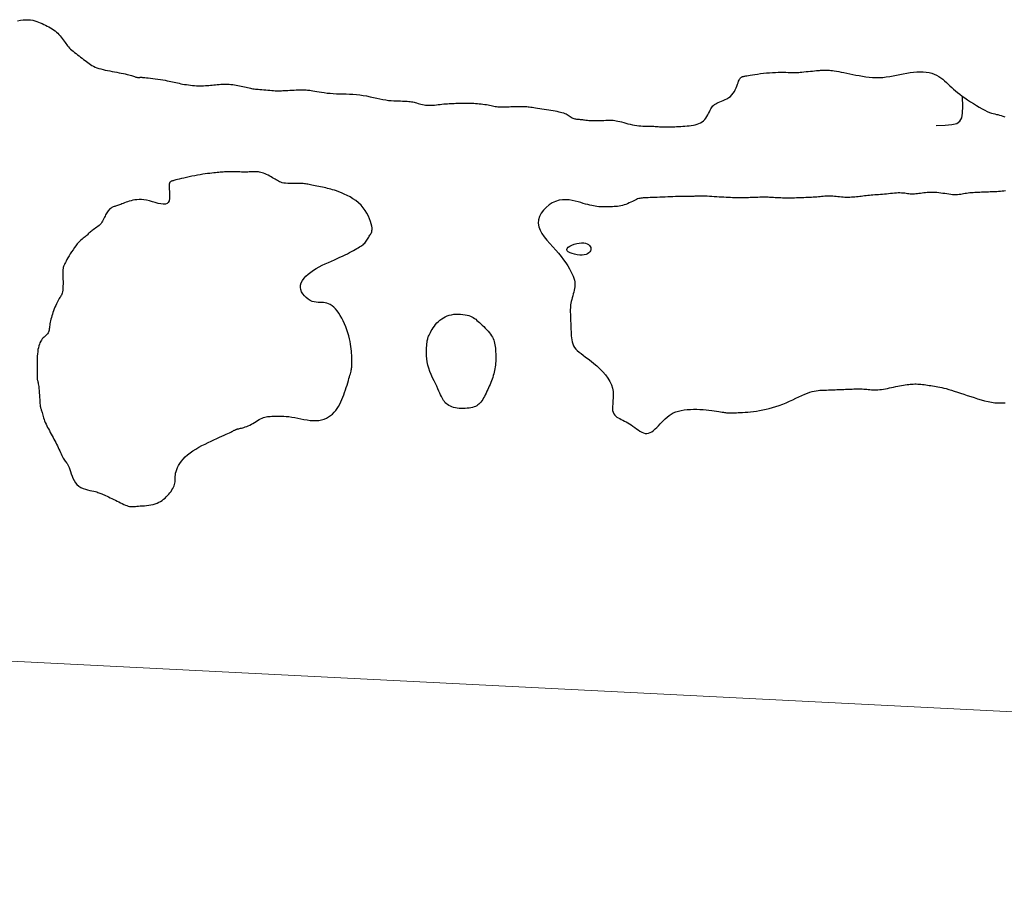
# Model space of a CAD drawing. Header units: millimetres. Extents: x 32690613 to 32693367, y 5343692 to 5344708.
# Tile 202 of 256: x 32692518 to 32692553, y 5344207 to 5344239. Entities that reach past the tile are written whole.
import ezdxf

# ---------------------------------------------------------------- set-up
doc = ezdxf.new("R2010")
doc.units = ezdxf.units.MM
doc.header["$LTSCALE"] = 20
doc.layers.get('0').update_dxf_attribs({"lineweight": 18})
doc.layers.get('Defpoints').update_dxf_attribs({"color": 11, "lineweight": 18})
doc.layers.add('02-DGM_HL_493.00', color=102, linetype='Continuous')

# ---------------------------------------------------------------- blocks, each defined once
blk = doc.blocks.new('A$C78070446')
blk.add_line((4469482.471, 5342769.75), (4470232.054, 5342702.499))

msp = doc.modelspace()

# ---------------------------------------------------------------- linework, layer by layer
at = {"layer": '02-DGM_HL_493.00', "elevation": 493, "flags": 128}
for points in [[(32692517.425, 5344238.87), (32692517.535, 5344238.889), (32692517.639, 5344238.903), (32692517.736, 5344238.911), (32692517.826, 5344238.91), (32692517.91, 5344238.903), (32692517.988, 5344238.89), (32692518.061, 5344238.871), (32692518.13, 5344238.849), (32692518.197, 5344238.823), (32692518.262, 5344238.795), (32692518.325, 5344238.767), (32692518.389, 5344238.738), (32692518.452, 5344238.709), (32692518.515, 5344238.679), (32692518.576, 5344238.647), (32692518.636, 5344238.614), (32692518.694, 5344238.579), (32692518.75, 5344238.542), (32692518.803, 5344238.502), (32692518.853, 5344238.459), (32692518.9, 5344238.413), (32692518.945, 5344238.365), (32692518.987, 5344238.316), (32692519.027, 5344238.267), (32692519.065, 5344238.218), (32692519.101, 5344238.17), (32692519.135, 5344238.123), (32692519.167, 5344238.078), (32692519.198, 5344238.036), (32692519.23, 5344237.994), (32692519.262, 5344237.954), (32692519.296, 5344237.915), (32692519.332, 5344237.875), (32692519.371, 5344237.836), (32692519.414, 5344237.796), (32692519.462, 5344237.755), (32692519.513, 5344237.713), (32692519.567, 5344237.671), (32692519.623, 5344237.629), (32692519.68, 5344237.586), (32692519.737, 5344237.544), (32692519.793, 5344237.502), (32692519.846, 5344237.461), (32692519.898, 5344237.42), (32692519.947, 5344237.381), (32692519.995, 5344237.343), (32692520.044, 5344237.306), (32692520.094, 5344237.271), (32692520.147, 5344237.238), (32692520.203, 5344237.208), (32692520.264, 5344237.179), (32692520.33, 5344237.154), (32692520.402, 5344237.13), (32692520.477, 5344237.109), (32692520.556, 5344237.089), (32692520.638, 5344237.071), (32692520.722, 5344237.053), (32692520.807, 5344237.037), (32692520.892, 5344237.02), (32692520.977, 5344237.004), (32692521.061, 5344236.988), (32692521.143, 5344236.972), (32692521.222, 5344236.956), (32692521.297, 5344236.941), (32692521.368, 5344236.926), (32692521.434, 5344236.911), (32692521.494, 5344236.896), (32692521.546, 5344236.882), (32692521.593, 5344236.868), (32692521.634, 5344236.856), (32692521.669, 5344236.844), (32692521.701, 5344236.833), (32692521.728, 5344236.824), (32692521.753, 5344236.816), (32692521.775, 5344236.809), (32692521.795, 5344236.805), (32692521.814, 5344236.802), (32692521.831, 5344236.8), (32692521.847, 5344236.8), (32692521.862, 5344236.8), (32692521.876, 5344236.801), (32692521.89, 5344236.802), (32692521.903, 5344236.803), (32692521.916, 5344236.804), (32692521.931, 5344236.805), (32692521.949, 5344236.805), (32692521.971, 5344236.804), (32692522, 5344236.803), (32692522.036, 5344236.8), (32692522.082, 5344236.795), (32692522.139, 5344236.789), (32692522.208, 5344236.781), (32692522.286, 5344236.772), (32692522.372, 5344236.761), (32692522.463, 5344236.749), (32692522.556, 5344236.736), (32692522.649, 5344236.723), (32692522.738, 5344236.709), (32692522.822, 5344236.695), (32692522.899, 5344236.681), (32692522.968, 5344236.667), (32692523.033, 5344236.653), (32692523.094, 5344236.639), (32692523.153, 5344236.626), (32692523.211, 5344236.612), (32692523.27, 5344236.599), (32692523.331, 5344236.586), (32692523.396, 5344236.572), (32692523.464, 5344236.56), (32692523.535, 5344236.548), (32692523.607, 5344236.536), (32692523.68, 5344236.526), (32692523.753, 5344236.517), (32692523.826, 5344236.509), (32692523.897, 5344236.503), (32692523.967, 5344236.499), (32692524.035, 5344236.497), (32692524.101, 5344236.496), (32692524.166, 5344236.497), (32692524.23, 5344236.499), (32692524.293, 5344236.502), (32692524.356, 5344236.506), (32692524.418, 5344236.51), (32692524.481, 5344236.516), (32692524.543, 5344236.522), (32692524.605, 5344236.528), (32692524.667, 5344236.534), (32692524.73, 5344236.54), (32692524.792, 5344236.545), (32692524.855, 5344236.55), (32692524.917, 5344236.553), (32692524.979, 5344236.554), (32692525.042, 5344236.555), (32692525.105, 5344236.553), (32692525.167, 5344236.55), (32692525.23, 5344236.546), (32692525.293, 5344236.54), (32692525.356, 5344236.532), (32692525.419, 5344236.522), (32692525.481, 5344236.51), (32692525.544, 5344236.497), (32692525.606, 5344236.483), (32692525.667, 5344236.468), (32692525.726, 5344236.454), (32692525.783, 5344236.44), (32692525.837, 5344236.427), (32692525.889, 5344236.415), (32692525.937, 5344236.405), (32692525.984, 5344236.396), (32692526.03, 5344236.389), (32692526.076, 5344236.383), (32692526.123, 5344236.377), (32692526.174, 5344236.372), (32692526.228, 5344236.366), (32692526.288, 5344236.361), (32692526.354, 5344236.355), (32692526.424, 5344236.348), (32692526.498, 5344236.342), (32692526.572, 5344236.335), (32692526.646, 5344236.329), (32692526.717, 5344236.324), (32692526.785, 5344236.319), (32692526.846, 5344236.316), (32692526.9, 5344236.314), (32692526.948, 5344236.313), (32692526.993, 5344236.313), (32692527.037, 5344236.314), (32692527.081, 5344236.316), (32692527.127, 5344236.319), (32692527.179, 5344236.321), (32692527.237, 5344236.325), (32692527.304, 5344236.328), (32692527.377, 5344236.332), (32692527.454, 5344236.335), (32692527.534, 5344236.338), (32692527.613, 5344236.341), (32692527.69, 5344236.343), (32692527.762, 5344236.345), (32692527.828, 5344236.346), (32692527.884, 5344236.346), (32692527.934, 5344236.345), (32692527.979, 5344236.344), (32692528.022, 5344236.34), (32692528.065, 5344236.336), (32692528.111, 5344236.33), (32692528.162, 5344236.322), (32692528.221, 5344236.312), (32692528.288, 5344236.3), (32692528.365, 5344236.287), (32692528.45, 5344236.272), (32692528.542, 5344236.258), (32692528.64, 5344236.244), (32692528.744, 5344236.231), (32692528.853, 5344236.22), (32692528.965, 5344236.211), (32692529.08, 5344236.206), (32692529.197, 5344236.202), (32692529.317, 5344236.199), (32692529.438, 5344236.196), (32692529.561, 5344236.192), (32692529.685, 5344236.185), (32692529.81, 5344236.176), (32692529.936, 5344236.163), (32692530.062, 5344236.144), (32692530.187, 5344236.122), (32692530.311, 5344236.097), (32692530.433, 5344236.071), (32692530.553, 5344236.044), (32692530.669, 5344236.019), (32692530.781, 5344235.996), (32692530.888, 5344235.977), (32692530.991, 5344235.963), (32692531.087, 5344235.953), (32692531.179, 5344235.946), (32692531.265, 5344235.942), (32692531.346, 5344235.94), (32692531.422, 5344235.939), (32692531.492, 5344235.938), (32692531.557, 5344235.937), (32692531.617, 5344235.934), (32692531.673, 5344235.931), (32692531.726, 5344235.926), (32692531.775, 5344235.919), (32692531.823, 5344235.912), (32692531.87, 5344235.903), (32692531.917, 5344235.892), (32692531.964, 5344235.88), (32692532.013, 5344235.866), (32692532.064, 5344235.851), (32692532.116, 5344235.837), (32692532.17, 5344235.822), (32692532.226, 5344235.809), (32692532.284, 5344235.798), (32692532.343, 5344235.789), (32692532.405, 5344235.783), (32692532.469, 5344235.781), (32692532.534, 5344235.783), (32692532.601, 5344235.786), (32692532.668, 5344235.792), (32692532.736, 5344235.8), (32692532.805, 5344235.808), (32692532.872, 5344235.816), (32692532.94, 5344235.823), (32692533.006, 5344235.83), (32692533.071, 5344235.835), (32692533.136, 5344235.84), (32692533.199, 5344235.844), (32692533.263, 5344235.847), (32692533.326, 5344235.85), (32692533.388, 5344235.853), (32692533.451, 5344235.855), (32692533.513, 5344235.857), (32692533.576, 5344235.86), (32692533.639, 5344235.862), (32692533.702, 5344235.863), (32692533.766, 5344235.864), (32692533.831, 5344235.865), (32692533.896, 5344235.864), (32692533.963, 5344235.863), (32692534.03, 5344235.861), (32692534.099, 5344235.857), (32692534.167, 5344235.853), (32692534.236, 5344235.847), (32692534.304, 5344235.841), (32692534.371, 5344235.833), (32692534.437, 5344235.825), (32692534.501, 5344235.815), (32692534.563, 5344235.805), (32692534.622, 5344235.793), (32692534.68, 5344235.782), (32692534.735, 5344235.771), (32692534.788, 5344235.76), (32692534.839, 5344235.75), (32692534.888, 5344235.742), (32692534.935, 5344235.734), (32692534.98, 5344235.729), (32692535.024, 5344235.725), (32692535.068, 5344235.723), (32692535.113, 5344235.723), (32692535.16, 5344235.723), (32692535.21, 5344235.724), (32692535.264, 5344235.726), (32692535.324, 5344235.728), (32692535.389, 5344235.731), (32692535.459, 5344235.733), (32692535.532, 5344235.736), (32692535.606, 5344235.738), (32692535.68, 5344235.74), (32692535.751, 5344235.741), (32692535.819, 5344235.742), (32692535.882, 5344235.742), (32692535.938, 5344235.74), (32692535.989, 5344235.738), (32692536.037, 5344235.734), (32692536.084, 5344235.73), (32692536.13, 5344235.724), (32692536.18, 5344235.717), (32692536.233, 5344235.709), (32692536.292, 5344235.699), (32692536.359, 5344235.689), (32692536.432, 5344235.677), (32692536.51, 5344235.664), (32692536.591, 5344235.651), (32692536.675, 5344235.638), (32692536.758, 5344235.625), (32692536.841, 5344235.612), (32692536.922, 5344235.599), (32692536.998, 5344235.586), (32692537.071, 5344235.574), (32692537.14, 5344235.562), (32692537.205, 5344235.549), (32692537.266, 5344235.536), (32692537.323, 5344235.521), (32692537.377, 5344235.504), (32692537.426, 5344235.485), (32692537.472, 5344235.464), (32692537.515, 5344235.441), (32692537.554, 5344235.417), (32692537.592, 5344235.393), (32692537.627, 5344235.37), (32692537.661, 5344235.349), (32692537.693, 5344235.329), (32692537.725, 5344235.313), (32692537.757, 5344235.301), (32692537.789, 5344235.291), (32692537.821, 5344235.285), (32692537.853, 5344235.28), (32692537.886, 5344235.277), (32692537.92, 5344235.274), (32692537.955, 5344235.271), (32692537.991, 5344235.268), (32692538.028, 5344235.264), (32692538.068, 5344235.258), (32692538.109, 5344235.253), (32692538.153, 5344235.247), (32692538.201, 5344235.241), (32692538.252, 5344235.235), (32692538.308, 5344235.231), (32692538.368, 5344235.227), (32692538.433, 5344235.225), (32692538.502, 5344235.224), (32692538.573, 5344235.225), (32692538.646, 5344235.226), (32692538.719, 5344235.228), (32692538.79, 5344235.23), (32692538.859, 5344235.232), (32692538.924, 5344235.235), (32692538.984, 5344235.237), (32692539.04, 5344235.239), (32692539.093, 5344235.239), (32692539.146, 5344235.238), (32692539.198, 5344235.235), (32692539.252, 5344235.229), (32692539.309, 5344235.22), (32692539.369, 5344235.208), (32692539.435, 5344235.192), (32692539.505, 5344235.173), (32692539.579, 5344235.152), (32692539.656, 5344235.13), (32692539.735, 5344235.108), (32692539.815, 5344235.088), (32692539.896, 5344235.069), (32692539.976, 5344235.054), (32692540.055, 5344235.042), (32692540.133, 5344235.034), (32692540.209, 5344235.029), (32692540.283, 5344235.025), (32692540.355, 5344235.024), (32692540.424, 5344235.023), (32692540.491, 5344235.022), (32692540.555, 5344235.021), (32692540.616, 5344235.018), (32692540.675, 5344235.015), (32692540.73, 5344235.012), (32692540.784, 5344235.007), (32692540.835, 5344235.003), (32692540.885, 5344234.999), (32692540.932, 5344234.996), (32692540.979, 5344234.993), (32692541.025, 5344234.991), (32692541.07, 5344234.99), (32692541.116, 5344234.99), (32692541.163, 5344234.99), (32692541.212, 5344234.991), (32692541.264, 5344234.993), (32692541.319, 5344234.995), (32692541.379, 5344234.997), (32692541.444, 5344235), (32692541.513, 5344235.003), (32692541.586, 5344235.006), (32692541.662, 5344235.01), (32692541.739, 5344235.015), (32692541.817, 5344235.021), (32692541.896, 5344235.028), (32692541.973, 5344235.036), (32692542.05, 5344235.046), (32692542.124, 5344235.058), (32692542.195, 5344235.073), (32692542.264, 5344235.091), (32692542.329, 5344235.114), (32692542.39, 5344235.142), (32692542.446, 5344235.176), (32692542.497, 5344235.216), (32692542.542, 5344235.263), (32692542.583, 5344235.315), (32692542.62, 5344235.371), (32692542.652, 5344235.429), (32692542.682, 5344235.488), (32692542.71, 5344235.545), (32692542.736, 5344235.598), (32692542.761, 5344235.647), (32692542.786, 5344235.689), (32692542.812, 5344235.726), (32692542.84, 5344235.758), (32692542.87, 5344235.786), (32692542.903, 5344235.812), (32692542.941, 5344235.835), (32692542.985, 5344235.857), (32692543.035, 5344235.88), (32692543.091, 5344235.904), (32692543.153, 5344235.929), (32692543.219, 5344235.957), (32692543.286, 5344235.988), (32692543.353, 5344236.023), (32692543.418, 5344236.064), (32692543.479, 5344236.109), (32692543.534, 5344236.162), (32692543.581, 5344236.221), (32692543.622, 5344236.284), (32692543.657, 5344236.351), (32692543.687, 5344236.419), (32692543.713, 5344236.486), (32692543.736, 5344236.55), (32692543.757, 5344236.608), (32692543.776, 5344236.66), (32692543.795, 5344236.702), (32692543.814, 5344236.736), (32692543.831, 5344236.763), (32692543.849, 5344236.784), (32692543.865, 5344236.799), (32692543.881, 5344236.81), (32692543.896, 5344236.819), (32692543.91, 5344236.825), (32692543.923, 5344236.829), (32692543.937, 5344236.834), (32692543.954, 5344236.838), (32692543.975, 5344236.842), (32692544.002, 5344236.847), (32692544.037, 5344236.853), (32692544.081, 5344236.86), (32692544.137, 5344236.87), (32692544.206, 5344236.881), (32692544.285, 5344236.894), (32692544.375, 5344236.909), (32692544.472, 5344236.923), (32692544.575, 5344236.938), (32692544.683, 5344236.951), (32692544.794, 5344236.963), (32692544.905, 5344236.973), (32692545.015, 5344236.98), (32692545.123, 5344236.985), (32692545.228, 5344236.987), (32692545.328, 5344236.988), (32692545.422, 5344236.988), (32692545.508, 5344236.987), (32692545.586, 5344236.985), (32692545.654, 5344236.983), (32692545.712, 5344236.982), (32692545.761, 5344236.981), (32692545.804, 5344236.98), (32692545.844, 5344236.98), (32692545.884, 5344236.981), (32692545.926, 5344236.983), (32692545.973, 5344236.986), (32692546.028, 5344236.991), (32692546.092, 5344236.997), (32692546.164, 5344237.004), (32692546.242, 5344237.011), (32692546.322, 5344237.019), (32692546.403, 5344237.027), (32692546.482, 5344237.035), (32692546.556, 5344237.042), (32692546.622, 5344237.049), (32692546.68, 5344237.054), (32692546.729, 5344237.058), (32692546.771, 5344237.061), (32692546.807, 5344237.064), (32692546.838, 5344237.066), (32692546.865, 5344237.067), (32692546.89, 5344237.068), (32692546.914, 5344237.069), (32692546.937, 5344237.07), (32692546.962, 5344237.071), (32692546.989, 5344237.07), (32692547.02, 5344237.069), (32692547.056, 5344237.067), (32692547.098, 5344237.063), (32692547.148, 5344237.057), (32692547.206, 5344237.049), (32692547.274, 5344237.039), (32692547.351, 5344237.026), (32692547.435, 5344237.011), (32692547.528, 5344236.994), (32692547.626, 5344236.975), (32692547.73, 5344236.955), (32692547.839, 5344236.934), (32692547.952, 5344236.912), (32692548.067, 5344236.888), (32692548.186, 5344236.866), (32692548.306, 5344236.844), (32692548.428, 5344236.825), (32692548.552, 5344236.809), (32692548.676, 5344236.798), (32692548.801, 5344236.792), (32692548.926, 5344236.793), (32692549.051, 5344236.802), (32692549.175, 5344236.817), (32692549.299, 5344236.836), (32692549.424, 5344236.86), (32692549.548, 5344236.885), (32692549.672, 5344236.91), (32692549.796, 5344236.935), (32692549.92, 5344236.957), (32692550.044, 5344236.976), (32692550.168, 5344236.99), (32692550.289, 5344236.999), (32692550.408, 5344237.002), (32692550.524, 5344237), (32692550.634, 5344236.991), (32692550.739, 5344236.975), (32692550.838, 5344236.951), (32692550.929, 5344236.92), (32692551.014, 5344236.881), (32692551.093, 5344236.837), (32692551.167, 5344236.787), (32692551.238, 5344236.733), (32692551.306, 5344236.676), (32692551.372, 5344236.618), (32692551.437, 5344236.558), (32692551.502, 5344236.498), (32692551.568, 5344236.437), (32692551.636, 5344236.376), (32692551.707, 5344236.315), (32692551.782, 5344236.252), (32692551.862, 5344236.187), (32692551.948, 5344236.121), (32692552.04, 5344236.053), (32692552.141, 5344235.983), (32692552.246, 5344235.912), (32692552.355, 5344235.842), (32692552.465, 5344235.774), (32692552.573, 5344235.711), (32692552.678, 5344235.652), (32692552.776, 5344235.6), (32692552.866, 5344235.557), (32692552.946, 5344235.524), (32692553.017, 5344235.498), (32692553.081, 5344235.479), (32692553.141, 5344235.464), (32692553.198, 5344235.451), (32692553.254, 5344235.44), (32692553.311, 5344235.426), (32692553.372, 5344235.41), (32692553.438, 5344235.389), (32692553.507, 5344235.363)], [(32692550.996, 5344235.039), (32692551.326, 5344235.054), (32692551.573, 5344235.078), (32692551.749, 5344235.122), (32692551.865, 5344235.198), (32692551.933, 5344235.32), (32692551.963, 5344235.499), (32692551.967, 5344235.748), (32692551.956, 5344236.078)], [(32692553.528, 5344232.655), (32692553.466, 5344232.646), (32692553.404, 5344232.638), (32692553.342, 5344232.633), (32692553.279, 5344232.628), (32692553.217, 5344232.625), (32692553.154, 5344232.622), (32692553.092, 5344232.619), (32692553.03, 5344232.617), (32692552.967, 5344232.615), (32692552.905, 5344232.612), (32692552.842, 5344232.61), (32692552.78, 5344232.607), (32692552.717, 5344232.605), (32692552.655, 5344232.602), (32692552.592, 5344232.6), (32692552.53, 5344232.597), (32692552.468, 5344232.595), (32692552.406, 5344232.592), (32692552.345, 5344232.588), (32692552.284, 5344232.584), (32692552.225, 5344232.579), (32692552.167, 5344232.572), (32692552.11, 5344232.564), (32692552.055, 5344232.555), (32692552.001, 5344232.545), (32692551.947, 5344232.535), (32692551.893, 5344232.526), (32692551.838, 5344232.518), (32692551.781, 5344232.512), (32692551.723, 5344232.509), (32692551.662, 5344232.509), (32692551.598, 5344232.513), (32692551.531, 5344232.52), (32692551.461, 5344232.53), (32692551.39, 5344232.541), (32692551.318, 5344232.553), (32692551.244, 5344232.564), (32692551.17, 5344232.575), (32692551.097, 5344232.584), (32692551.023, 5344232.591), (32692550.951, 5344232.595), (32692550.879, 5344232.597), (32692550.809, 5344232.597), (32692550.74, 5344232.595), (32692550.673, 5344232.591), (32692550.607, 5344232.586), (32692550.544, 5344232.579), (32692550.483, 5344232.572), (32692550.424, 5344232.564), (32692550.367, 5344232.556), (32692550.311, 5344232.549), (32692550.257, 5344232.543), (32692550.204, 5344232.538), (32692550.153, 5344232.535), (32692550.102, 5344232.535), (32692550.052, 5344232.538), (32692550.002, 5344232.543), (32692549.952, 5344232.55), (32692549.9, 5344232.557), (32692549.848, 5344232.565), (32692549.793, 5344232.571), (32692549.735, 5344232.576), (32692549.674, 5344232.579), (32692549.61, 5344232.578), (32692549.542, 5344232.575), (32692549.472, 5344232.57), (32692549.4, 5344232.563), (32692549.327, 5344232.555), (32692549.252, 5344232.547), (32692549.178, 5344232.538), (32692549.104, 5344232.531), (32692549.031, 5344232.524), (32692548.959, 5344232.518), (32692548.888, 5344232.513), (32692548.819, 5344232.508), (32692548.751, 5344232.504), (32692548.685, 5344232.499), (32692548.62, 5344232.494), (32692548.557, 5344232.489), (32692548.495, 5344232.482), (32692548.435, 5344232.475), (32692548.376, 5344232.468), (32692548.318, 5344232.461), (32692548.26, 5344232.453), (32692548.203, 5344232.446), (32692548.145, 5344232.439), (32692548.086, 5344232.433), (32692548.027, 5344232.428), (32692547.967, 5344232.423), (32692547.906, 5344232.42), (32692547.845, 5344232.418), (32692547.783, 5344232.417), (32692547.721, 5344232.417), (32692547.658, 5344232.418), (32692547.596, 5344232.421), (32692547.533, 5344232.426), (32692547.47, 5344232.431), (32692547.408, 5344232.438), (32692547.346, 5344232.444), (32692547.284, 5344232.45), (32692547.223, 5344232.455), (32692547.162, 5344232.459), (32692547.103, 5344232.461), (32692547.044, 5344232.462), (32692546.986, 5344232.46), (32692546.928, 5344232.457), (32692546.87, 5344232.452), (32692546.812, 5344232.447), (32692546.753, 5344232.441), (32692546.693, 5344232.435), (32692546.631, 5344232.43), (32692546.568, 5344232.425), (32692546.504, 5344232.421), (32692546.438, 5344232.417), (32692546.37, 5344232.413), (32692546.302, 5344232.41), (32692546.234, 5344232.407), (32692546.165, 5344232.404), (32692546.095, 5344232.402), (32692546.026, 5344232.399), (32692545.957, 5344232.396), (32692545.888, 5344232.394), (32692545.82, 5344232.392), (32692545.753, 5344232.39), (32692545.686, 5344232.389), (32692545.622, 5344232.388), (32692545.558, 5344232.388), (32692545.497, 5344232.389), (32692545.436, 5344232.39), (32692545.378, 5344232.392), (32692545.321, 5344232.394), (32692545.266, 5344232.397), (32692545.212, 5344232.4), (32692545.159, 5344232.403), (32692545.108, 5344232.406), (32692545.058, 5344232.409), (32692545.008, 5344232.412), (32692544.958, 5344232.415), (32692544.908, 5344232.417), (32692544.856, 5344232.419), (32692544.802, 5344232.42), (32692544.745, 5344232.421), (32692544.684, 5344232.421), (32692544.62, 5344232.421), (32692544.552, 5344232.42), (32692544.482, 5344232.418), (32692544.411, 5344232.416), (32692544.341, 5344232.414), (32692544.271, 5344232.411), (32692544.203, 5344232.409), (32692544.139, 5344232.406), (32692544.078, 5344232.404), (32692544.021, 5344232.402), (32692543.966, 5344232.4), (32692543.912, 5344232.399), (32692543.858, 5344232.398), (32692543.802, 5344232.397), (32692543.745, 5344232.398), (32692543.684, 5344232.399), (32692543.62, 5344232.401), (32692543.551, 5344232.404), (32692543.478, 5344232.407), (32692543.402, 5344232.411), (32692543.323, 5344232.415), (32692543.241, 5344232.42), (32692543.156, 5344232.425), (32692543.068, 5344232.43), (32692542.979, 5344232.436), (32692542.888, 5344232.441), (32692542.798, 5344232.446), (32692542.71, 5344232.451), (32692542.626, 5344232.455), (32692542.546, 5344232.458), (32692542.472, 5344232.461), (32692542.405, 5344232.462), (32692542.346, 5344232.462), (32692542.296, 5344232.461), (32692542.251, 5344232.46), (32692542.213, 5344232.457), (32692542.178, 5344232.455), (32692542.147, 5344232.453), (32692542.118, 5344232.45), (32692542.09, 5344232.449), (32692542.062, 5344232.448), (32692542.033, 5344232.448), (32692542.002, 5344232.449), (32692541.967, 5344232.449), (32692541.929, 5344232.45), (32692541.884, 5344232.451), (32692541.834, 5344232.451), (32692541.775, 5344232.451), (32692541.708, 5344232.45), (32692541.634, 5344232.448), (32692541.553, 5344232.445), (32692541.467, 5344232.443), (32692541.377, 5344232.439), (32692541.283, 5344232.436), (32692541.187, 5344232.432), (32692541.09, 5344232.428), (32692540.993, 5344232.425), (32692540.897, 5344232.421), (32692540.804, 5344232.417), (32692540.713, 5344232.414), (32692540.627, 5344232.41), (32692540.546, 5344232.407), (32692540.472, 5344232.404), (32692540.406, 5344232.402), (32692540.347, 5344232.399), (32692540.296, 5344232.397), (32692540.25, 5344232.393), (32692540.208, 5344232.388), (32692540.168, 5344232.381), (32692540.129, 5344232.371), (32692540.089, 5344232.358), (32692540.047, 5344232.341), (32692540, 5344232.32), (32692539.95, 5344232.296), (32692539.897, 5344232.269), (32692539.841, 5344232.241), (32692539.783, 5344232.213), (32692539.723, 5344232.185), (32692539.662, 5344232.16), (32692539.6, 5344232.139), (32692539.539, 5344232.121), (32692539.477, 5344232.107), (32692539.414, 5344232.096), (32692539.352, 5344232.088), (32692539.29, 5344232.083), (32692539.228, 5344232.078), (32692539.165, 5344232.075), (32692539.103, 5344232.073), (32692539.04, 5344232.07), (32692538.978, 5344232.068), (32692538.915, 5344232.067), (32692538.853, 5344232.067), (32692538.79, 5344232.067), (32692538.727, 5344232.07), (32692538.665, 5344232.074), (32692538.602, 5344232.081), (32692538.539, 5344232.09), (32692538.475, 5344232.102), (32692538.409, 5344232.117), (32692538.339, 5344232.133), (32692538.266, 5344232.153), (32692538.188, 5344232.174), (32692538.104, 5344232.198), (32692538.013, 5344232.225), (32692537.914, 5344232.253), (32692537.808, 5344232.281), (32692537.697, 5344232.305), (32692537.581, 5344232.323), (32692537.462, 5344232.331), (32692537.34, 5344232.328), (32692537.217, 5344232.309), (32692537.093, 5344232.272), (32692536.971, 5344232.216), (32692536.853, 5344232.141), (32692536.744, 5344232.051), (32692536.647, 5344231.949), (32692536.566, 5344231.837), (32692536.505, 5344231.718), (32692536.468, 5344231.594), (32692536.458, 5344231.469), (32692536.477, 5344231.345), (32692536.524, 5344231.221), (32692536.592, 5344231.099), (32692536.677, 5344230.977), (32692536.775, 5344230.856), (32692536.88, 5344230.735), (32692536.989, 5344230.614), (32692537.096, 5344230.493), (32692537.198, 5344230.372), (32692537.293, 5344230.252), (32692537.38, 5344230.134), (32692537.461, 5344230.02), (32692537.533, 5344229.909), (32692537.597, 5344229.805), (32692537.652, 5344229.706), (32692537.698, 5344229.616), (32692537.734, 5344229.534), (32692537.761, 5344229.46), (32692537.78, 5344229.392), (32692537.792, 5344229.328), (32692537.797, 5344229.267), (32692537.796, 5344229.207), (32692537.791, 5344229.147), (32692537.781, 5344229.086), (32692537.768, 5344229.021), (32692537.752, 5344228.954), (32692537.734, 5344228.886), (32692537.716, 5344228.817), (32692537.698, 5344228.748), (32692537.681, 5344228.68), (32692537.665, 5344228.614), (32692537.652, 5344228.551), (32692537.641, 5344228.491), (32692537.634, 5344228.434), (32692537.63, 5344228.379), (32692537.628, 5344228.324), (32692537.627, 5344228.27), (32692537.628, 5344228.214), (32692537.63, 5344228.156), (32692537.632, 5344228.096), (32692537.634, 5344228.031), (32692537.637, 5344227.964), (32692537.64, 5344227.893), (32692537.643, 5344227.82), (32692537.646, 5344227.745), (32692537.649, 5344227.668), (32692537.652, 5344227.591), (32692537.655, 5344227.513), (32692537.658, 5344227.435), (32692537.662, 5344227.357), (32692537.669, 5344227.281), (32692537.68, 5344227.206), (32692537.695, 5344227.134), (32692537.716, 5344227.064), (32692537.745, 5344226.997), (32692537.781, 5344226.934), (32692537.828, 5344226.875), (32692537.883, 5344226.818), (32692537.947, 5344226.763), (32692538.02, 5344226.706), (32692538.1, 5344226.647), (32692538.188, 5344226.583), (32692538.283, 5344226.514), (32692538.385, 5344226.436), (32692538.492, 5344226.35), (32692538.602, 5344226.255), (32692538.712, 5344226.153), (32692538.818, 5344226.044), (32692538.916, 5344225.93), (32692539.004, 5344225.813), (32692539.078, 5344225.692), (32692539.134, 5344225.569), (32692539.171, 5344225.446), (32692539.191, 5344225.323), (32692539.198, 5344225.203), (32692539.195, 5344225.087), (32692539.187, 5344224.976), (32692539.177, 5344224.873), (32692539.17, 5344224.779), (32692539.169, 5344224.695), (32692539.176, 5344224.623), (32692539.193, 5344224.561), (32692539.218, 5344224.508), (32692539.251, 5344224.463), (32692539.289, 5344224.425), (32692539.333, 5344224.39), (32692539.381, 5344224.359), (32692539.433, 5344224.33), (32692539.488, 5344224.301), (32692539.544, 5344224.271), (32692539.603, 5344224.24), (32692539.664, 5344224.209), (32692539.725, 5344224.175), (32692539.788, 5344224.138), (32692539.852, 5344224.099), (32692539.916, 5344224.057), (32692539.981, 5344224.011), (32692540.045, 5344223.963), (32692540.109, 5344223.917), (32692540.174, 5344223.874), (32692540.238, 5344223.837), (32692540.301, 5344223.808), (32692540.365, 5344223.79), (32692540.427, 5344223.785), (32692540.489, 5344223.795), (32692540.551, 5344223.818), (32692540.612, 5344223.854), (32692540.673, 5344223.899), (32692540.733, 5344223.952), (32692540.794, 5344224.01), (32692540.854, 5344224.073), (32692540.914, 5344224.138), (32692540.974, 5344224.202), (32692541.035, 5344224.266), (32692541.098, 5344224.328), (32692541.165, 5344224.387), (32692541.235, 5344224.442), (32692541.31, 5344224.493), (32692541.392, 5344224.538), (32692541.48, 5344224.577), (32692541.577, 5344224.608), (32692541.68, 5344224.632), (32692541.788, 5344224.65), (32692541.901, 5344224.663), (32692542.017, 5344224.67), (32692542.133, 5344224.673), (32692542.251, 5344224.671), (32692542.367, 5344224.667), (32692542.48, 5344224.66), (32692542.59, 5344224.65), (32692542.695, 5344224.639), (32692542.795, 5344224.627), (32692542.889, 5344224.615), (32692542.975, 5344224.602), (32692543.052, 5344224.59), (32692543.12, 5344224.58), (32692543.178, 5344224.57), (32692543.227, 5344224.563), (32692543.268, 5344224.556), (32692543.303, 5344224.551), (32692543.333, 5344224.547), (32692543.359, 5344224.544), (32692543.383, 5344224.542), (32692543.406, 5344224.541), (32692543.429, 5344224.54), (32692543.454, 5344224.539), (32692543.482, 5344224.539), (32692543.513, 5344224.54), (32692543.55, 5344224.541), (32692543.592, 5344224.542), (32692543.642, 5344224.544), (32692543.7, 5344224.547), (32692543.767, 5344224.549), (32692543.843, 5344224.553), (32692543.926, 5344224.557), (32692544.016, 5344224.563), (32692544.113, 5344224.571), (32692544.215, 5344224.581), (32692544.321, 5344224.593), (32692544.431, 5344224.609), (32692544.545, 5344224.627), (32692544.661, 5344224.649), (32692544.779, 5344224.675), (32692544.899, 5344224.704), (32692545.02, 5344224.737), (32692545.143, 5344224.775), (32692545.266, 5344224.816), (32692545.389, 5344224.863), (32692545.512, 5344224.913), (32692545.634, 5344224.967), (32692545.754, 5344225.022), (32692545.871, 5344225.078), (32692545.984, 5344225.131), (32692546.092, 5344225.181), (32692546.195, 5344225.226), (32692546.291, 5344225.265), (32692546.379, 5344225.296), (32692546.462, 5344225.32), (32692546.538, 5344225.338), (32692546.61, 5344225.35), (32692546.679, 5344225.359), (32692546.744, 5344225.365), (32692546.808, 5344225.368), (32692546.87, 5344225.371), (32692546.933, 5344225.373), (32692546.995, 5344225.376), (32692547.058, 5344225.378), (32692547.12, 5344225.381), (32692547.182, 5344225.383), (32692547.245, 5344225.386), (32692547.307, 5344225.388), (32692547.37, 5344225.391), (32692547.432, 5344225.393), (32692547.495, 5344225.395), (32692547.557, 5344225.398), (32692547.62, 5344225.4), (32692547.682, 5344225.403), (32692547.745, 5344225.405), (32692547.807, 5344225.408), (32692547.869, 5344225.41), (32692547.932, 5344225.412), (32692547.994, 5344225.415), (32692548.056, 5344225.416), (32692548.117, 5344225.418), (32692548.178, 5344225.418), (32692548.237, 5344225.417), (32692548.296, 5344225.416), (32692548.353, 5344225.412), (32692548.409, 5344225.407), (32692548.464, 5344225.402), (32692548.518, 5344225.396), (32692548.573, 5344225.39), (32692548.628, 5344225.384), (32692548.685, 5344225.381), (32692548.744, 5344225.379), (32692548.805, 5344225.38), (32692548.869, 5344225.384), (32692548.935, 5344225.391), (32692549.004, 5344225.4), (32692549.075, 5344225.411), (32692549.147, 5344225.424), (32692549.22, 5344225.438), (32692549.294, 5344225.453), (32692549.368, 5344225.469), (32692549.443, 5344225.484), (32692549.517, 5344225.499), (32692549.59, 5344225.514), (32692549.662, 5344225.528), (32692549.733, 5344225.541), (32692549.801, 5344225.554), (32692549.868, 5344225.564), (32692549.931, 5344225.574), (32692549.992, 5344225.582), (32692550.05, 5344225.588), (32692550.107, 5344225.593), (32692550.162, 5344225.596), (32692550.216, 5344225.597), (32692550.271, 5344225.597), (32692550.325, 5344225.595), (32692550.381, 5344225.592), (32692550.438, 5344225.587), (32692550.497, 5344225.581), (32692550.557, 5344225.573), (32692550.618, 5344225.565), (32692550.679, 5344225.556), (32692550.742, 5344225.547), (32692550.804, 5344225.537), (32692550.867, 5344225.527), (32692550.93, 5344225.517), (32692550.994, 5344225.506), (32692551.06, 5344225.495), (32692551.13, 5344225.481), (32692551.203, 5344225.465), (32692551.281, 5344225.447), (32692551.365, 5344225.426), (32692551.456, 5344225.4), (32692551.555, 5344225.37), (32692551.66, 5344225.337), (32692551.772, 5344225.301), (32692551.889, 5344225.262), (32692552.009, 5344225.222), (32692552.133, 5344225.18), (32692552.259, 5344225.139), (32692552.385, 5344225.097), (32692552.512, 5344225.057), (32692552.638, 5344225.019), (32692552.765, 5344224.984), (32692552.891, 5344224.954), (32692553.017, 5344224.93), (32692553.143, 5344224.913), (32692553.268, 5344224.903), (32692553.393, 5344224.903), (32692553.518, 5344224.913)]]:
    msp.add_lwpolyline(points, dxfattribs=at)
for points in [[(32692519.121, 5344222.848), (32692519.146, 5344222.813), (32692519.172, 5344222.781), (32692519.197, 5344222.75), (32692519.223, 5344222.719), (32692519.248, 5344222.685), (32692519.273, 5344222.646), (32692519.297, 5344222.599), (32692519.321, 5344222.543), (32692519.344, 5344222.476), (32692519.367, 5344222.4), (32692519.393, 5344222.318), (32692519.422, 5344222.234), (32692519.456, 5344222.149), (32692519.497, 5344222.066), (32692519.545, 5344221.99), (32692519.602, 5344221.922), (32692519.669, 5344221.865), (32692519.745, 5344221.818), (32692519.825, 5344221.779), (32692519.909, 5344221.749), (32692519.992, 5344221.724), (32692520.073, 5344221.705), (32692520.149, 5344221.689), (32692520.216, 5344221.675), (32692520.275, 5344221.662), (32692520.324, 5344221.65), (32692520.367, 5344221.637), (32692520.406, 5344221.625), (32692520.442, 5344221.612), (32692520.477, 5344221.597), (32692520.514, 5344221.581), (32692520.554, 5344221.563), (32692520.599, 5344221.543), (32692520.649, 5344221.52), (32692520.703, 5344221.495), (32692520.76, 5344221.469), (32692520.819, 5344221.441), (32692520.881, 5344221.412), (32692520.944, 5344221.381), (32692521.008, 5344221.35), (32692521.071, 5344221.318), (32692521.134, 5344221.286), (32692521.197, 5344221.254), (32692521.257, 5344221.224), (32692521.316, 5344221.196), (32692521.372, 5344221.172), (32692521.425, 5344221.151), (32692521.475, 5344221.135), (32692521.52, 5344221.123), (32692521.563, 5344221.117), (32692521.605, 5344221.114), (32692521.647, 5344221.114), (32692521.692, 5344221.117), (32692521.739, 5344221.121), (32692521.791, 5344221.127), (32692521.85, 5344221.133), (32692521.916, 5344221.138), (32692521.988, 5344221.144), (32692522.065, 5344221.15), (32692522.145, 5344221.158), (32692522.226, 5344221.168), (32692522.306, 5344221.181), (32692522.385, 5344221.198), (32692522.46, 5344221.218), (32692522.53, 5344221.244), (32692522.596, 5344221.273), (32692522.657, 5344221.307), (32692522.714, 5344221.344), (32692522.768, 5344221.385), (32692522.819, 5344221.428), (32692522.867, 5344221.474), (32692522.913, 5344221.522), (32692522.957, 5344221.571), (32692522.999, 5344221.622), (32692523.038, 5344221.673), (32692523.073, 5344221.725), (32692523.104, 5344221.777), (32692523.131, 5344221.828), (32692523.153, 5344221.878), (32692523.169, 5344221.927), (32692523.179, 5344221.975), (32692523.185, 5344222.021), (32692523.187, 5344222.068), (32692523.188, 5344222.116), (32692523.189, 5344222.165), (32692523.191, 5344222.217), (32692523.197, 5344222.273), (32692523.207, 5344222.334), (32692523.223, 5344222.399), (32692523.247, 5344222.469), (32692523.277, 5344222.543), (32692523.316, 5344222.619), (32692523.362, 5344222.697), (32692523.418, 5344222.776), (32692523.484, 5344222.854), (32692523.559, 5344222.931), (32692523.644, 5344223.006), (32692523.738, 5344223.079), (32692523.84, 5344223.149), (32692523.947, 5344223.217), (32692524.057, 5344223.282), (32692524.17, 5344223.344), (32692524.283, 5344223.403), (32692524.394, 5344223.459), (32692524.503, 5344223.511), (32692524.608, 5344223.561), (32692524.709, 5344223.607), (32692524.804, 5344223.65), (32692524.893, 5344223.69), (32692524.975, 5344223.726), (32692525.049, 5344223.759), (32692525.115, 5344223.789), (32692525.172, 5344223.815), (32692525.221, 5344223.838), (32692525.262, 5344223.859), (32692525.297, 5344223.876), (32692525.326, 5344223.891), (32692525.351, 5344223.904), (32692525.372, 5344223.915), (32692525.39, 5344223.924), (32692525.406, 5344223.932), (32692525.421, 5344223.939), (32692525.436, 5344223.944), (32692525.453, 5344223.949), (32692525.47, 5344223.954), (32692525.491, 5344223.959), (32692525.515, 5344223.964), (32692525.543, 5344223.971), (32692525.577, 5344223.978), (32692525.615, 5344223.988), (32692525.658, 5344223.999), (32692525.704, 5344224.012), (32692525.754, 5344224.028), (32692525.806, 5344224.047), (32692525.861, 5344224.069), (32692525.917, 5344224.095), (32692525.974, 5344224.124), (32692526.032, 5344224.157), (32692526.09, 5344224.191), (32692526.147, 5344224.226), (32692526.204, 5344224.26), (32692526.26, 5344224.293), (32692526.314, 5344224.322), (32692526.367, 5344224.347), (32692526.417, 5344224.368), (32692526.466, 5344224.384), (32692526.514, 5344224.395), (32692526.563, 5344224.404), (32692526.613, 5344224.41), (32692526.665, 5344224.414), (32692526.721, 5344224.417), (32692526.781, 5344224.419), (32692526.846, 5344224.422), (32692526.916, 5344224.424), (32692526.992, 5344224.425), (32692527.073, 5344224.424), (32692527.159, 5344224.42), (32692527.25, 5344224.414), (32692527.347, 5344224.404), (32692527.449, 5344224.39), (32692527.557, 5344224.371), (32692527.668, 5344224.349), (32692527.782, 5344224.326), (32692527.897, 5344224.303), (32692528.013, 5344224.283), (32692528.126, 5344224.268), (32692528.237, 5344224.259), (32692528.344, 5344224.258), (32692528.445, 5344224.267), (32692528.541, 5344224.286), (32692528.631, 5344224.313), (32692528.716, 5344224.349), (32692528.795, 5344224.392), (32692528.868, 5344224.443), (32692528.937, 5344224.499), (32692528.999, 5344224.562), (32692529.057, 5344224.629), (32692529.109, 5344224.701), (32692529.157, 5344224.777), (32692529.202, 5344224.856), (32692529.242, 5344224.939), (32692529.28, 5344225.024), (32692529.316, 5344225.112), (32692529.35, 5344225.201), (32692529.382, 5344225.291), (32692529.413, 5344225.381), (32692529.442, 5344225.471), (32692529.469, 5344225.558), (32692529.495, 5344225.642), (32692529.519, 5344225.721), (32692529.541, 5344225.795), (32692529.56, 5344225.862), (32692529.577, 5344225.922), (32692529.592, 5344225.974), (32692529.605, 5344226.022), (32692529.616, 5344226.064), (32692529.626, 5344226.104), (32692529.633, 5344226.141), (32692529.639, 5344226.177), (32692529.644, 5344226.213), (32692529.647, 5344226.25), (32692529.649, 5344226.289), (32692529.65, 5344226.331), (32692529.65, 5344226.375), (32692529.649, 5344226.422), (32692529.647, 5344226.473), (32692529.645, 5344226.528), (32692529.643, 5344226.588), (32692529.64, 5344226.653), (32692529.637, 5344226.724), (32692529.632, 5344226.799), (32692529.625, 5344226.879), (32692529.615, 5344226.965), (32692529.601, 5344227.056), (32692529.584, 5344227.151), (32692529.561, 5344227.252), (32692529.534, 5344227.358), (32692529.501, 5344227.467), (32692529.464, 5344227.577), (32692529.423, 5344227.688), (32692529.377, 5344227.797), (32692529.329, 5344227.904), (32692529.277, 5344228.005), (32692529.222, 5344228.101), (32692529.166, 5344228.188), (32692529.107, 5344228.268), (32692529.046, 5344228.339), (32692528.985, 5344228.401), (32692528.922, 5344228.454), (32692528.859, 5344228.497), (32692528.796, 5344228.531), (32692528.732, 5344228.554), (32692528.669, 5344228.568), (32692528.606, 5344228.574), (32692528.542, 5344228.576), (32692528.478, 5344228.575), (32692528.412, 5344228.577), (32692528.344, 5344228.582), (32692528.274, 5344228.594), (32692528.201, 5344228.617), (32692528.126, 5344228.651), (32692528.051, 5344228.697), (32692527.979, 5344228.753), (32692527.912, 5344228.817), (32692527.855, 5344228.889), (32692527.809, 5344228.965), (32692527.778, 5344229.045), (32692527.765, 5344229.128), (32692527.771, 5344229.211), (32692527.797, 5344229.295), (32692527.84, 5344229.378), (32692527.898, 5344229.46), (32692527.968, 5344229.539), (32692528.05, 5344229.616), (32692528.142, 5344229.689), (32692528.24, 5344229.758), (32692528.344, 5344229.822), (32692528.453, 5344229.882), (32692528.564, 5344229.938), (32692528.676, 5344229.991), (32692528.789, 5344230.041), (32692528.9, 5344230.089), (32692529.008, 5344230.135), (32692529.113, 5344230.181), (32692529.213, 5344230.227), (32692529.308, 5344230.272), (32692529.397, 5344230.316), (32692529.482, 5344230.359), (32692529.561, 5344230.401), (32692529.635, 5344230.44), (32692529.704, 5344230.478), (32692529.768, 5344230.513), (32692529.826, 5344230.545), (32692529.88, 5344230.575), (32692529.93, 5344230.604), (32692529.975, 5344230.632), (32692530.016, 5344230.66), (32692530.054, 5344230.688), (32692530.088, 5344230.718), (32692530.12, 5344230.749), (32692530.148, 5344230.782), (32692530.175, 5344230.818), (32692530.199, 5344230.855), (32692530.222, 5344230.892), (32692530.243, 5344230.929), (32692530.264, 5344230.966), (32692530.284, 5344231.001), (32692530.303, 5344231.034), (32692530.323, 5344231.065), (32692530.341, 5344231.095), (32692530.358, 5344231.127), (32692530.371, 5344231.162), (32692530.381, 5344231.202), (32692530.385, 5344231.248), (32692530.383, 5344231.304), (32692530.373, 5344231.37), (32692530.356, 5344231.449), (32692530.33, 5344231.537), (32692530.295, 5344231.633), (32692530.252, 5344231.734), (32692530.199, 5344231.837), (32692530.136, 5344231.94), (32692530.064, 5344232.039), (32692529.982, 5344232.133), (32692529.891, 5344232.22), (32692529.791, 5344232.298), (32692529.687, 5344232.369), (32692529.58, 5344232.433), (32692529.473, 5344232.489), (32692529.368, 5344232.539), (32692529.267, 5344232.582), (32692529.174, 5344232.619), (32692529.089, 5344232.65), (32692529.013, 5344232.676), (32692528.943, 5344232.698), (32692528.878, 5344232.717), (32692528.816, 5344232.733), (32692528.756, 5344232.747), (32692528.696, 5344232.76), (32692528.634, 5344232.773), (32692528.57, 5344232.786), (32692528.503, 5344232.8), (32692528.436, 5344232.814), (32692528.369, 5344232.828), (32692528.304, 5344232.842), (32692528.241, 5344232.855), (32692528.183, 5344232.867), (32692528.13, 5344232.878), (32692528.082, 5344232.888), (32692528.039, 5344232.897), (32692527.998, 5344232.904), (32692527.957, 5344232.91), (32692527.915, 5344232.915), (32692527.87, 5344232.919), (32692527.819, 5344232.921), (32692527.761, 5344232.922), (32692527.694, 5344232.923), (32692527.62, 5344232.922), (32692527.542, 5344232.922), (32692527.461, 5344232.922), (32692527.38, 5344232.924), (32692527.301, 5344232.927), (32692527.227, 5344232.932), (32692527.16, 5344232.941), (32692527.101, 5344232.952), (32692527.05, 5344232.967), (32692527.004, 5344232.985), (32692526.963, 5344233.006), (32692526.924, 5344233.028), (32692526.885, 5344233.053), (32692526.844, 5344233.08), (32692526.8, 5344233.108), (32692526.752, 5344233.137), (32692526.7, 5344233.166), (32692526.646, 5344233.195), (32692526.589, 5344233.224), (32692526.532, 5344233.251), (32692526.476, 5344233.275), (32692526.421, 5344233.297), (32692526.368, 5344233.315), (32692526.319, 5344233.329), (32692526.274, 5344233.339), (32692526.231, 5344233.345), (32692526.191, 5344233.349), (32692526.152, 5344233.351), (32692526.115, 5344233.352), (32692526.079, 5344233.351), (32692526.043, 5344233.35), (32692526.007, 5344233.348), (32692525.97, 5344233.347), (32692525.932, 5344233.346), (32692525.891, 5344233.345), (32692525.847, 5344233.344), (32692525.798, 5344233.343), (32692525.745, 5344233.343), (32692525.686, 5344233.344), (32692525.62, 5344233.344), (32692525.549, 5344233.345), (32692525.475, 5344233.347), (32692525.399, 5344233.348), (32692525.323, 5344233.349), (32692525.248, 5344233.35), (32692525.176, 5344233.35), (32692525.109, 5344233.349), (32692525.048, 5344233.348), (32692524.991, 5344233.346), (32692524.938, 5344233.343), (32692524.887, 5344233.34), (32692524.835, 5344233.335), (32692524.783, 5344233.331), (32692524.728, 5344233.325), (32692524.668, 5344233.319), (32692524.603, 5344233.312), (32692524.532, 5344233.304), (32692524.456, 5344233.295), (32692524.375, 5344233.285), (32692524.29, 5344233.273), (32692524.2, 5344233.26), (32692524.106, 5344233.245), (32692524.008, 5344233.228), (32692523.907, 5344233.209), (32692523.804, 5344233.188), (32692523.702, 5344233.166), (32692523.603, 5344233.144), (32692523.509, 5344233.122), (32692523.421, 5344233.102), (32692523.342, 5344233.083), (32692523.274, 5344233.067), (32692523.218, 5344233.053), (32692523.174, 5344233.042), (32692523.138, 5344233.034), (32692523.111, 5344233.027), (32692523.09, 5344233.021), (32692523.072, 5344233.015), (32692523.058, 5344233.01), (32692523.044, 5344233.005), (32692523.03, 5344232.998), (32692523.015, 5344232.99), (32692523.002, 5344232.976), (32692522.989, 5344232.957), (32692522.979, 5344232.931), (32692522.971, 5344232.895), (32692522.967, 5344232.848), (32692522.967, 5344232.788), (32692522.972, 5344232.715), (32692522.979, 5344232.632), (32692522.984, 5344232.544), (32692522.986, 5344232.456), (32692522.981, 5344232.371), (32692522.966, 5344232.296), (32692522.939, 5344232.234), (32692522.895, 5344232.19), (32692522.834, 5344232.168), (32692522.757, 5344232.164), (32692522.668, 5344232.175), (32692522.57, 5344232.196), (32692522.465, 5344232.225), (32692522.358, 5344232.256), (32692522.251, 5344232.286), (32692522.147, 5344232.311), (32692522.049, 5344232.328), (32692521.958, 5344232.336), (32692521.872, 5344232.338), (32692521.792, 5344232.333), (32692521.716, 5344232.324), (32692521.645, 5344232.31), (32692521.578, 5344232.294), (32692521.515, 5344232.276), (32692521.454, 5344232.256), (32692521.397, 5344232.236), (32692521.343, 5344232.216), (32692521.292, 5344232.197), (32692521.244, 5344232.178), (32692521.199, 5344232.16), (32692521.157, 5344232.144), (32692521.118, 5344232.129), (32692521.082, 5344232.117), (32692521.048, 5344232.106), (32692521.016, 5344232.097), (32692520.986, 5344232.088), (32692520.958, 5344232.078), (32692520.93, 5344232.067), (32692520.903, 5344232.055), (32692520.876, 5344232.041), (32692520.848, 5344232.024), (32692520.821, 5344232.003), (32692520.794, 5344231.98), (32692520.767, 5344231.954), (32692520.741, 5344231.925), (32692520.716, 5344231.893), (32692520.692, 5344231.857), (32692520.67, 5344231.819), (32692520.649, 5344231.777), (32692520.629, 5344231.733), (32692520.608, 5344231.688), (32692520.588, 5344231.641), (32692520.565, 5344231.595), (32692520.541, 5344231.549), (32692520.514, 5344231.505), (32692520.483, 5344231.463), (32692520.447, 5344231.425), (32692520.409, 5344231.388), (32692520.368, 5344231.355), (32692520.325, 5344231.323), (32692520.282, 5344231.293), (32692520.24, 5344231.264), (32692520.2, 5344231.236), (32692520.162, 5344231.209), (32692520.128, 5344231.183), (32692520.096, 5344231.156), (32692520.067, 5344231.13), (32692520.04, 5344231.104), (32692520.013, 5344231.079), (32692519.986, 5344231.053), (32692519.958, 5344231.028), (32692519.929, 5344231.004), (32692519.897, 5344230.979), (32692519.864, 5344230.953), (32692519.827, 5344230.926), (32692519.789, 5344230.895), (32692519.748, 5344230.859), (32692519.705, 5344230.818), (32692519.659, 5344230.771), (32692519.611, 5344230.715), (32692519.561, 5344230.651), (32692519.51, 5344230.58), (32692519.458, 5344230.505), (32692519.407, 5344230.428), (32692519.358, 5344230.35), (32692519.312, 5344230.275), (32692519.271, 5344230.205), (32692519.234, 5344230.141), (32692519.204, 5344230.086), (32692519.179, 5344230.039), (32692519.159, 5344230), (32692519.144, 5344229.967), (32692519.132, 5344229.939), (32692519.122, 5344229.916), (32692519.115, 5344229.897), (32692519.109, 5344229.88), (32692519.103, 5344229.865), (32692519.099, 5344229.849), (32692519.095, 5344229.832), (32692519.092, 5344229.811), (32692519.089, 5344229.784), (32692519.087, 5344229.75), (32692519.087, 5344229.706), (32692519.087, 5344229.651), (32692519.088, 5344229.585), (32692519.089, 5344229.508), (32692519.091, 5344229.425), (32692519.092, 5344229.339), (32692519.092, 5344229.252), (32692519.09, 5344229.168), (32692519.087, 5344229.091), (32692519.081, 5344229.022), (32692519.073, 5344228.965), (32692519.062, 5344228.918), (32692519.049, 5344228.879), (32692519.033, 5344228.845), (32692519.015, 5344228.814), (32692518.996, 5344228.784), (32692518.974, 5344228.753), (32692518.952, 5344228.717), (32692518.928, 5344228.675), (32692518.902, 5344228.628), (32692518.877, 5344228.577), (32692518.851, 5344228.521), (32692518.824, 5344228.462), (32692518.799, 5344228.401), (32692518.773, 5344228.339), (32692518.749, 5344228.275), (32692518.726, 5344228.212), (32692518.705, 5344228.149), (32692518.685, 5344228.087), (32692518.667, 5344228.025), (32692518.651, 5344227.966), (32692518.637, 5344227.907), (32692518.625, 5344227.851), (32692518.615, 5344227.797), (32692518.608, 5344227.746), (32692518.602, 5344227.698), (32692518.597, 5344227.652), (32692518.591, 5344227.609), (32692518.584, 5344227.568), (32692518.575, 5344227.53), (32692518.562, 5344227.494), (32692518.545, 5344227.461), (32692518.523, 5344227.43), (32692518.496, 5344227.401), (32692518.467, 5344227.372), (32692518.435, 5344227.342), (32692518.402, 5344227.311), (32692518.368, 5344227.278), (32692518.336, 5344227.242), (32692518.305, 5344227.202), (32692518.277, 5344227.156), (32692518.251, 5344227.106), (32692518.229, 5344227.05), (32692518.209, 5344226.989), (32692518.192, 5344226.924), (32692518.178, 5344226.853), (32692518.166, 5344226.777), (32692518.158, 5344226.695), (32692518.152, 5344226.61), (32692518.148, 5344226.52), (32692518.147, 5344226.43), (32692518.147, 5344226.341), (32692518.147, 5344226.254), (32692518.149, 5344226.171), (32692518.15, 5344226.095), (32692518.15, 5344226.028), (32692518.15, 5344225.97), (32692518.15, 5344225.922), (32692518.149, 5344225.882), (32692518.148, 5344225.848), (32692518.147, 5344225.82), (32692518.148, 5344225.796), (32692518.149, 5344225.776), (32692518.151, 5344225.757), (32692518.155, 5344225.739), (32692518.161, 5344225.72), (32692518.167, 5344225.699), (32692518.175, 5344225.674), (32692518.183, 5344225.643), (32692518.19, 5344225.605), (32692518.198, 5344225.559), (32692518.206, 5344225.502), (32692518.213, 5344225.434), (32692518.219, 5344225.358), (32692518.224, 5344225.276), (32692518.23, 5344225.191), (32692518.235, 5344225.107), (32692518.24, 5344225.026), (32692518.245, 5344224.951), (32692518.25, 5344224.886), (32692518.256, 5344224.833), (32692518.262, 5344224.79), (32692518.268, 5344224.754), (32692518.274, 5344224.725), (32692518.281, 5344224.699), (32692518.289, 5344224.675), (32692518.297, 5344224.649), (32692518.306, 5344224.621), (32692518.315, 5344224.587), (32692518.325, 5344224.549), (32692518.337, 5344224.506), (32692518.35, 5344224.46), (32692518.364, 5344224.41), (32692518.381, 5344224.357), (32692518.4, 5344224.303), (32692518.421, 5344224.247), (32692518.445, 5344224.189), (32692518.472, 5344224.131), (32692518.5, 5344224.072), (32692518.53, 5344224.012), (32692518.562, 5344223.952), (32692518.594, 5344223.891), (32692518.628, 5344223.83), (32692518.661, 5344223.768), (32692518.695, 5344223.707), (32692518.728, 5344223.646), (32692518.762, 5344223.585), (32692518.794, 5344223.523), (32692518.826, 5344223.462), (32692518.857, 5344223.401), (32692518.888, 5344223.339), (32692518.917, 5344223.278), (32692518.945, 5344223.217), (32692518.971, 5344223.156), (32692518.997, 5344223.097), (32692519.022, 5344223.04), (32692519.047, 5344222.986), (32692519.072, 5344222.935), (32692519.096, 5344222.889)], [(32692537.496, 5344230.509), (32692537.509, 5344230.551), (32692537.548, 5344230.593), (32692537.608, 5344230.633), (32692537.684, 5344230.669), (32692537.771, 5344230.701), (32692537.863, 5344230.727), (32692537.955, 5344230.744), (32692538.042, 5344230.753), (32692538.121, 5344230.751), (32692538.189, 5344230.739), (32692538.247, 5344230.72), (32692538.295, 5344230.693), (32692538.333, 5344230.661), (32692538.36, 5344230.624), (32692538.377, 5344230.585), (32692538.384, 5344230.544), (32692538.38, 5344230.502), (32692538.366, 5344230.461), (32692538.342, 5344230.423), (32692538.307, 5344230.388), (32692538.261, 5344230.357), (32692538.205, 5344230.333), (32692538.138, 5344230.317), (32692538.06, 5344230.309), (32692537.972, 5344230.31), (32692537.878, 5344230.321), (32692537.785, 5344230.339), (32692537.696, 5344230.364), (32692537.618, 5344230.394), (32692537.555, 5344230.43), (32692537.512, 5344230.468)], [(32692532.791, 5344225.421), (32692532.747, 5344225.512), (32692532.699, 5344225.61), (32692532.648, 5344225.714), (32692532.596, 5344225.824), (32692532.546, 5344225.938), (32692532.5, 5344226.054), (32692532.459, 5344226.172), (32692532.425, 5344226.289), (32692532.401, 5344226.405), (32692532.385, 5344226.519), (32692532.376, 5344226.628), (32692532.373, 5344226.732), (32692532.374, 5344226.829), (32692532.378, 5344226.918), (32692532.384, 5344226.998), (32692532.391, 5344227.066), (32692532.397, 5344227.123), (32692532.403, 5344227.171), (32692532.41, 5344227.211), (32692532.417, 5344227.245), (32692532.426, 5344227.278), (32692532.438, 5344227.31), (32692532.452, 5344227.344), (32692532.47, 5344227.383), (32692532.492, 5344227.428), (32692532.518, 5344227.479), (32692532.548, 5344227.534), (32692532.582, 5344227.592), (32692532.62, 5344227.652), (32692532.662, 5344227.712), (32692532.708, 5344227.771), (32692532.757, 5344227.828), (32692532.81, 5344227.882), (32692532.867, 5344227.932), (32692532.928, 5344227.978), (32692532.993, 5344228.019), (32692533.061, 5344228.055), (32692533.132, 5344228.086), (32692533.208, 5344228.111), (32692533.286, 5344228.13), (32692533.368, 5344228.143), (32692533.452, 5344228.15), (32692533.537, 5344228.151), (32692533.621, 5344228.148), (32692533.702, 5344228.14), (32692533.781, 5344228.128), (32692533.854, 5344228.112), (32692533.921, 5344228.094), (32692533.98, 5344228.073), (32692534.034, 5344228.049), (32692534.083, 5344228.022), (32692534.128, 5344227.992), (32692534.172, 5344227.96), (32692534.215, 5344227.923), (32692534.259, 5344227.884), (32692534.306, 5344227.841), (32692534.356, 5344227.794), (32692534.41, 5344227.744), (32692534.464, 5344227.692), (32692534.519, 5344227.637), (32692534.573, 5344227.582), (32692534.624, 5344227.526), (32692534.672, 5344227.47), (32692534.715, 5344227.415), (32692534.751, 5344227.36), (32692534.782, 5344227.307), (32692534.808, 5344227.254), (32692534.829, 5344227.2), (32692534.847, 5344227.146), (32692534.861, 5344227.09), (32692534.872, 5344227.032), (32692534.882, 5344226.971), (32692534.89, 5344226.907), (32692534.896, 5344226.841), (32692534.901, 5344226.773), (32692534.905, 5344226.703), (32692534.907, 5344226.632), (32692534.907, 5344226.561), (32692534.906, 5344226.491), (32692534.903, 5344226.421), (32692534.899, 5344226.353), (32692534.893, 5344226.286), (32692534.885, 5344226.22), (32692534.875, 5344226.155), (32692534.863, 5344226.091), (32692534.85, 5344226.027), (32692534.834, 5344225.964), (32692534.815, 5344225.901), (32692534.795, 5344225.837), (32692534.772, 5344225.774), (32692534.748, 5344225.71), (32692534.722, 5344225.647), (32692534.695, 5344225.583), (32692534.667, 5344225.52), (32692534.639, 5344225.456), (32692534.61, 5344225.392), (32692534.581, 5344225.329), (32692534.552, 5344225.266), (32692534.523, 5344225.204), (32692534.493, 5344225.145), (32692534.462, 5344225.087), (32692534.431, 5344225.034), (32692534.398, 5344224.983), (32692534.364, 5344224.938), (32692534.328, 5344224.897), (32692534.29, 5344224.862), (32692534.25, 5344224.83), (32692534.207, 5344224.803), (32692534.161, 5344224.78), (32692534.111, 5344224.76), (32692534.056, 5344224.743), (32692533.997, 5344224.729), (32692533.932, 5344224.717), (32692533.863, 5344224.708), (32692533.792, 5344224.702), (32692533.718, 5344224.699), (32692533.644, 5344224.7), (32692533.571, 5344224.704), (32692533.499, 5344224.712), (32692533.43, 5344224.724), (32692533.364, 5344224.74), (32692533.303, 5344224.76), (32692533.246, 5344224.784), (32692533.193, 5344224.812), (32692533.145, 5344224.842), (32692533.101, 5344224.876), (32692533.061, 5344224.913), (32692533.026, 5344224.952), (32692532.995, 5344224.994), (32692532.968, 5344225.039), (32692532.942, 5344225.088), (32692532.916, 5344225.141), (32692532.89, 5344225.201), (32692532.861, 5344225.267), (32692532.829, 5344225.34)]]:
    msp.add_lwpolyline(points, close=True, dxfattribs=at)

# ---------------------------------------------------------------- block references
at = {"layer": 'Defpoints', "rotation": 2.237485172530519}
msp.add_blockref('A$C78070446', (28434719.524, -168960.664), dxfattribs=at)

doc.saveas('drawing.dxf')
